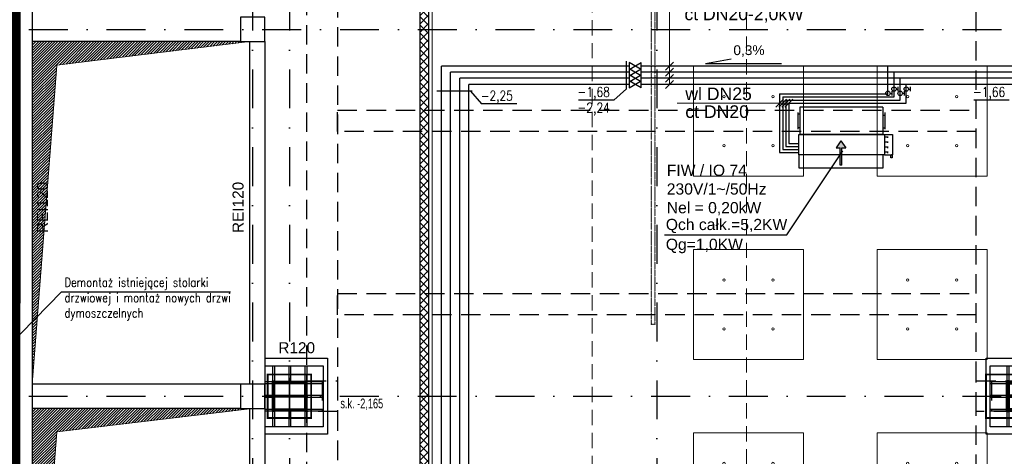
# Model space of a CAD drawing. Header units: centimetres. Extents: x -10702 to 24628, y -4437 to 19798.
# Tile 26 of 92: x 5819 to 7428, y 7302 to 8016. Entities that reach past the tile are written whole.
import ezdxf

# ---------------------------------------------------------------- set-up
doc = ezdxf.new("R2010")
doc.units = ezdxf.units.CM
for name, pattern in [('Balustrady$0$DASHED', [0.75, 0.5, -0.25]), ('CADVENT_HIDDEN', [0.8, 0.25, -0.55]), ('Kondygnacja  -0_5$0$DIVIDE', [31.75, 12.7, -6.35, 0, -6.35, 0, -6.35]), ('Kondygnacja  -0_5$0$HIDDEN', [9.525, 6.35, -3.175]), ('Kondygnacja  -0_5$0$HIDDEN2', [4.7625, 3.175, -1.5875]), ('Osie rzutów$0$DASHDOT2', [12.7, 6.35, -3.175, 0, -3.175])]:
    doc.linetypes.add(name, pattern=pattern)
doc.layers.get('0').update_dxf_attribs({"color": 8})
for name, color, linetype in [('ARCH_WIDOK_KONSTRUKCJA', 8, 'Continuous'), ('bgde_dodatki powykonawcze', 7, 'Continuous'), ('KJP_ARMATURA', 2, 'Continuous'), ('KJP_KK_OPISY MOCY klimakonwektorów', 7, 'Continuous'), ('Kondygnacja  -0_5$0$ARCH_ETAPOWANIE', 8, 'Kondygnacja  -0_5$0$DIVIDE'), ('Kondygnacja  -0_5$0$ARCH_GK', 8, 'Continuous'), ('Kondygnacja  -0_5$0$ARCH_INFO_ODPORNOŚĆ OGNIOWA', 8, 'Continuous'), ('Kondygnacja  -0_5$0$ARCH_INFO_OPISY', 8, 'Continuous'), ('Kondygnacja  -0_5$0$ARCH_KONSTR_POWYŻEJ RZUTU', 8, 'Kondygnacja  -0_5$0$HIDDEN'), ('Kondygnacja  -0_5$0$ARCH_KONSTR_POWYŻEJ RZUTU_IST', 8, 'Kondygnacja  -0_5$0$HIDDEN2'), ('Kondygnacja  -0_5$0$ARCH_KONSTRUKCJA_NIEWIDOCZNA', 8, 'Continuous'), ('Kondygnacja  -0_5$0$ARCH_MUROWANE_IST', 8, 'Continuous'), ('Kondygnacja  -0_5$0$ARCH_OKŁADZINA', 8, 'Continuous'), ('Kondygnacja  -0_5$0$ARCH_POMOCNICZE', 8, 'Continuous'), ('Kondygnacja  -0_5$0$ARCH_SŁUPY', 8, 'Continuous'), ('Kondygnacja  -0_5$0$ARCH_WIDOK_IST', 8, 'Continuous'), ('Kondygnacja  -0_5$0$ARCH_ŻELBET_IST', 8, 'Continuous'), ('Osie rzutów$0$ARCH_INFO_OSIE_IST', 8, 'Osie rzutów$0$DASHDOT2'), ('Osie rzutów$0$ARCH_INFO_OSIE_OPISY_IST', 8, 'Continuous')]:
    doc.layers.add(name, color=color, linetype=linetype)
for name, color, linetype, lineweight in [('bgde_opis ct 1', 7, 'Continuous', 20), ('bgde_rzędne wl ct', 7, 'Continuous', 25), ('bgde_urządzenia', 3, 'Continuous', 30), ('KJP_CT_kk_powrót', 30, '04_CT_KOMF_POW', 25), ('KJP_CT_kk_zasil', 30, '04_CT_KOMF_ZAS', 25), ('KJP_WL_kk zasil', 150, '04_WL_KOMF_ZAS', 25), ('KJP_WL_kk_powr', 150, '04_WL_KOMF_POW', 25), ('Kondygnacja  -0_5$0$ARCH_WIDOK', 8, 'Continuous', 13), ('SU Lampy kwadratowe  -05$0$ARCH_SUFITY_PODWIESZANE', 8, 'Continuous', 9)]:
    doc.layers.add(name, color=color, linetype=linetype, lineweight=lineweight)
doc.styles.add('Arial', font='arial.ttf')
doc.styles.add('Kondygnacja  -0_5$0$Arial', font='arial.ttf')
doc.styles.add('Kondygnacja  -0_5$0$BIKTS', font='bikromsw.shx', dxfattribs={"width": 0.8})
doc.styles.add('Kondygnacja  -0_5$0$ROMANS-50-CM', font='romans.shx', dxfattribs={"width": 0.8, "height": 10})
doc.styles.add('Kondygnacja  -0_5$0$Standard', font='txt')
doc.styles.add('st rom', font='Romans.shx', dxfattribs={"width": 0.8})
doc.linetypes.add('04_CT_KOMF_POW', pattern='A,100,-15,["CTKp",Standard,S=10,R=0,X=-10,Y=-5],-35', length=150)
doc.linetypes.add('04_CT_KOMF_ZAS', pattern='A,100,-15,["CTKz",Standard,S=10,R=0,X=-10,Y=-5],-35', length=150)
doc.linetypes.add('04_WL_KOMF_POW', pattern='A,100,-15,["WLKp",Standard,S=10,R=0,X=-10,Y=-5],-35', length=150)
doc.linetypes.add('04_WL_KOMF_ZAS', pattern='A,100,-15,["WLKz",Standard,S=10,R=0,X=-10,Y=-5],-35', length=150)
doc.dimstyles.new('Kondygnacja  -0_5$0$ISO-25', dxfattribs={"dimtxt": 2.5, "dimasz": 2.5, "dimexe": 1.25, "dimexo": 0.625, "dimtad": 1, "dimtxsty": 'Kondygnacja  -0_5$0$Standard', "dimcen": 2.5, "dimadec": 0, "dimazin": 0, "dimtfac": 1, "dimtmove": 0, "dimatfit": 3, "dimfxl": 0, "dimarcsym": 0})
pattern_1 = [(45, (-1133.3117, -3177.9858), (-0.6735192, 0.6735192), [])]
pattern_2 = [(45, (-6220.4609, -4950), (-0.67351921, 0.67351921), [])]

# ---------------------------------------------------------------- blocks, each defined once
blk = doc.blocks.new('Osie rzutów')
at = {"layer": 'Osie rzutów$0$ARCH_INFO_OSIE_IST', "ltscale": 10}
for p, q in [((6200, 12510), (6200, 4800)), ((6200, 12510), (6200, 4571.18)), ((6260, 12510), (6260, 4623.26)), ((6860, 12510), (6860, 4623.26)), ((4436.24, 8000), (15156.54, 8000)), ((6260, 7370), (6260, 7430)), ((4436.04, 7400), (15156.54, 7400)), ((6290, 7400), (6230, 7400))]:
    blk.add_line(p, q, dxfattribs=at)
blk = doc.blocks.new('SU Lampy kwadratowe  -05$0$moduł sufitu')
at = {"layer": 'SU Lampy kwadratowe  -05$0$ARCH_SUFITY_PODWIESZANE'}
for points in [[(60, -60), (240, -60), (240, -240), (60, -240)], [(360, -60), (540, -60), (540, -240), (360, -240)], [(60, -360), (240, -360), (240, -540), (60, -540)], [(360, -360), (540, -360), (540, -540), (360, -540)]]:
    blk.add_lwpolyline(points, close=True, dxfattribs=at)
for centre in [(110, -110), (190, -110), (410, -110), (490, -110), (110, -190), (190, -190), (410, -190), (490, -190), (110, -410), (190, -410), (410, -410), (490, -410), (110, -490), (190, -490), (410, -490), (490, -490)]:
    blk.add_circle(centre, 2, dxfattribs=at)
blk = doc.blocks.new('SU Lampy kwadratowe  -05')
at = {"layer": 'SU Lampy kwadratowe  -05$0$ARCH_SUFITY_PODWIESZANE'}
for p in [(6860, 8000), (6860, 7400)]:
    blk.add_blockref('SU Lampy kwadratowe  -05$0$moduł sufitu', p, dxfattribs=at)
blk = doc.blocks.new('Kondygnacja  -0_5$0$_Dot')
at = {"color": 0, "linetype": 'ByBlock', "lineweight": -2}
blk.add_line((-0.5, 0), (-1, 0), dxfattribs=at)
at = {"color": 0, "linetype": 'ByBlock', "const_width": 0.5}
blk.add_lwpolyline([(-0.25, 0, 1), (0.25, 0, 1)], format="xyb", close=True, dxfattribs=at)
blk = doc.blocks.new('Kondygnacja  -0_5$0$słup_prostokąt')
at = {"layer": 'Kondygnacja  -0_5$0$ARCH_SŁUPY', "lineweight": 40}
h = blk.add_hatch(dxfattribs=at)
h.set_pattern_fill('ANSI31', color=256, scale=0.3, style=0)
h.set_pattern_definition(pattern_1)
h.paths.add_polyline_path([(36, 34), (39, 34), (39, 84), (36, 84)])
h = blk.add_hatch(dxfattribs=at)
h.set_pattern_fill('ANSI31', color=256, scale=0.3, style=0)
h.set_pattern_definition(pattern_1)
h.paths.add_polyline_path([(89, 80), (89, 83), (39, 83), (39, 80)])
h = blk.add_hatch(dxfattribs=at)
h.set_pattern_fill('ANSI31', color=256, scale=0.3, style=0)
h.set_pattern_definition(pattern_1)
h.paths.add_polyline_path([(89, 34), (92, 34), (92, 84), (89, 84)])
h = blk.add_hatch(dxfattribs=at)
h.set_pattern_fill('ANSI31', color=256, scale=0.3, style=0)
h.set_pattern_definition(pattern_1)
h.paths.add_polyline_path([(89, 57.5), (89, 60.5), (39, 60.5), (39, 57.5)])
h = blk.add_hatch(dxfattribs=at)
h.set_pattern_fill('ANSI31', color=256, scale=0.3, style=0)
h.set_pattern_definition(pattern_1)
h.paths.add_polyline_path([(89, 35), (89, 38), (39, 38), (39, 35)])
at = {"layer": 'Kondygnacja  -0_5$0$ARCH_KONSTRUKCJA_NIEWIDOCZNA'}
blk.add_lwpolyline([(119, 109), (119, 9), (9, 9), (9, 109)], close=True, dxfattribs=at)
for points in [[(36, 109), (36, 84)], [(39, 109), (39, 84)], [(62.5, 109), (62.5, 83)], [(65.5, 109), (65.5, 83)], [(89, 109), (89, 84)], [(92, 109), (92, 84)], [(9, 83), (36, 83)], [(92, 83), (119, 83)], [(9, 80), (36, 80)], [(92, 80), (119, 80)], [(9, 60.5), (36, 60.5)], [(9, 57.5), (36, 57.5)], [(92, 60.5), (119, 60.5)], [(92, 57.5), (119, 57.5)], [(9, 38), (36, 38)], [(9, 35), (36, 35)], [(36, 34), (36, 9)], [(39, 34), (39, 9)], [(62.5, 35), (62.5, 9)], [(65.5, 35), (65.5, 9)], [(89, 34), (89, 9)], [(92, 38), (119, 38)], [(92, 35), (119, 35)], [(92, 34), (92, 9)]]:
    blk.add_lwpolyline(points, dxfattribs=at)
at = {"layer": 'Kondygnacja  -0_5$0$ARCH_OKŁADZINA'}
blk.add_lwpolyline([(2, 121), (126, 121), (126, -3), (2, -3)], close=True, dxfattribs=at)
at = {"layer": 'Kondygnacja  -0_5$0$ARCH_SŁUPY', "lineweight": 40}
for p, q in [((39, 60.5), (89, 60.5)), ((89, 57.5), (39, 57.5))]:
    blk.add_line(p, q, dxfattribs=at)
at = {"layer": 'Kondygnacja  -0_5$0$ARCH_SŁUPY', "lineweight": 30, "const_width": 3}
blk.add_lwpolyline([(2, 94.5), (126, 94.5), (126, 23.5), (2, 23.5)], close=True, dxfattribs=at)
at = {"layer": 'Kondygnacja  -0_5$0$ARCH_SŁUPY', "lineweight": 40}
for points in [[(36, 84), (39, 84), (39, 34), (36, 34)], [(89, 84), (92, 84), (92, 34), (89, 34)]]:
    blk.add_lwpolyline(points, close=True, dxfattribs=at)
for points in [[(89, 83), (39, 83)], [(39, 80), (89, 80)], [(89, 38), (39, 38)], [(39, 35), (89, 35)]]:
    blk.add_lwpolyline(points, dxfattribs=at)
blk = doc.blocks.new('Kondygnacja  -0_5$0$słup 6.8.11')
at = {"layer": 'Kondygnacja  -0_5$0$ARCH_SŁUPY'}
h = blk.add_hatch(dxfattribs=at)
h.set_pattern_fill('ANSI31', color=256, scale=0.3, style=0)
h.set_pattern_definition(pattern_2)
h.paths.add_polyline_path([(15, 75), (12, 75), (12, 25), (15, 25)])
h = blk.add_hatch(dxfattribs=at)
h.set_pattern_fill('ANSI31', color=256, scale=0.3, style=0)
h.set_pattern_definition(pattern_2)
h.paths.add_polyline_path([(65, 71), (65, 74), (15, 74), (15, 71)])
h = blk.add_hatch(dxfattribs=at)
h.set_pattern_fill('ANSI31', color=256, scale=0.3, style=0)
h.set_pattern_definition(pattern_2)
h.paths.add_polyline_path([(68, 75), (65, 75), (65, 25), (68, 25)])
h = blk.add_hatch(dxfattribs=at)
h.set_pattern_fill('ANSI31', color=256, scale=0.3, style=0)
h.set_pattern_definition(pattern_2)
h.paths.add_polyline_path([(65, 48.5), (65, 51.5), (15, 51.5), (15, 48.5)])
h = blk.add_hatch(dxfattribs=at)
h.set_pattern_fill('ANSI31', color=256, scale=0.3, style=0)
h.set_pattern_definition(pattern_2)
h.paths.add_polyline_path([(65, 26), (65, 29), (15, 29), (15, 26)])
at = {"layer": 'Kondygnacja  -0_5$0$ARCH_POMOCNICZE'}
blk.add_lwpolyline([(95, 100), (95, 0), (0, 0), (0, 100)], close=True, dxfattribs=at)
for points in [[(12, 100), (12, 75)], [(15, 100), (15, 75)], [(38.5, 100), (38.5, 74)], [(41.5, 100), (41.5, 74)], [(65, 100), (65, 75)], [(68, 100), (68, 75)], [(0, 74), (12, 74)], [(0, 71), (12, 71)], [(68, 74), (95, 74)], [(68, 71), (95, 71)], [(0, 51.5), (12, 51.5)], [(0, 48.5), (12, 48.5)], [(68, 51.5), (95, 51.5)], [(68, 48.5), (95, 48.5)], [(0, 29), (12, 29)], [(0, 26), (12, 26)], [(12, 25), (12, 0)], [(15, 25), (15, 0)], [(38.5, 26), (38.5, 0)], [(41.5, 26), (41.5, 0)], [(65, 25), (65, 0)], [(68, 29), (95, 29)], [(68, 26), (95, 26)], [(68, 25), (68, 0)]]:
    blk.add_lwpolyline(points, dxfattribs=at)
at = {"layer": 'Kondygnacja  -0_5$0$ARCH_SŁUPY'}
for p, q in [((15, 51.5), (65, 51.5)), ((65, 48.5), (15, 48.5))]:
    blk.add_line(p, q, dxfattribs=at)
for points in [[(12, 75), (15, 75), (15, 25), (12, 25)], [(65, 75), (68, 75), (68, 25), (65, 25)]]:
    blk.add_lwpolyline(points, close=True, dxfattribs=at)
for points in [[(65, 74), (15, 74)], [(15, 71), (65, 71)], [(65, 29), (15, 29)], [(15, 26), (65, 26)]]:
    blk.add_lwpolyline(points, dxfattribs=at)
blk = doc.blocks.new('Kondygnacja  -0_5$0$konstrukcja istniejąca -0.5')
at = {"layer": 'Kondygnacja  -0_5$0$ARCH_KONSTR_POWYŻEJ RZUTU_IST', "ltscale": 10}
for p, q in [((6288.5, 4975), (6288.5, 12225)), ((6288.5, 7375), (6288.5, 7425)), ((6288.5, 7425), (6338.5, 7425)), ((6338.5, 7375), (6288.5, 7375))]:
    blk.add_line(p, q, dxfattribs=at)
for points in [[(6338.5, 8575), (6338.5, 7425)], [(7382, 7425), (7382, 8575)], [(6313.5, 7425), (6313.5, 7375)], [(6338.5, 7425), (6338.5, 7375)], [(7538, 7375), (7382, 7375), (7382, 7425), (7538, 7425), (7538, 7375)], [(6338.5, 7375), (6338.5, 6225)], [(7382, 6225), (7382, 7375)]]:
    blk.add_lwpolyline(points, dxfattribs=at)
at = {"layer": 'Kondygnacja  -0_5$0$ARCH_KONSTR_POWYŻEJ RZUTU_IST', "ltscale": 10, "elevation": 0}
for points in [[(7382, 7832.9), (6338.5, 7832.9), (6338.5, 7867.9), (7382, 7867.9)], [(7382, 7532.9), (6338.5, 7532.9), (6338.5, 7567.9), (7382, 7567.9)], [(7407, 7425), (7407, 7375)]]:
    blk.add_lwpolyline(points, dxfattribs=at)
at = {"layer": 'Kondygnacja  -0_5$0$ARCH_KONSTR_POWYŻEJ RZUTU_IST', "style": 'Kondygnacja  -0_5$0$BIKTS', "width": 0.7}
blk.add_text('s.k. -2,165', height=16, dxfattribs=at).set_placement((6343.3, 7380.2))

msp = doc.modelspace()

# ---------------------------------------------------------------- hatches: boundary and pattern name
at = {"layer": 'bgde_urządzenia'}
h = msp.add_hatch(color=256, dxfattribs=at)
h.paths.add_polyline_path([(7162.516, 7794.831), (7159.516, 7794.831), (7159.516, 7806.497), (7153.326, 7806.497), (7161.016, 7817.925), (7168.706, 7806.497), (7162.516, 7806.497)])
h.paths.add_polyline_path([(7162.516, 7778.164), (7159.516, 7778.164), (7159.516, 7794.831), (7162.516, 7794.831)])
at = {"layer": 'Kondygnacja  -0_5$0$ARCH_GK', "linetype": 'Continuous', "lineweight": -3}
h = msp.add_hatch(dxfattribs=at)
h.set_pattern_fill('ANSI37', color=256, scale=3, style=0)
h.paths.add_polyline_path([(6473, 4985), (6488, 4985), (6488, 9864), (6476.333, 9864), (6473, 9854)], flags=0)
h.paths.add_polyline_path([(6473, 9874), (6476.333, 9864), (6488, 9864), (6488, 10101), (6473, 10116)], flags=0)
at = {"layer": 'Kondygnacja  -0_5$0$ARCH_WIDOK'}
h = msp.add_hatch(dxfattribs=at)
h.set_pattern_fill('ANSI31', color=256, angle=-180, style=0)
h.set_pattern_definition([(225, (0, 1200), (2.245064, -2.245064), [])])
h.paths.add_polyline_path([(5840, 7420), (5840, 7980), (6195, 7980), (5880.4, 7941.573)])
h = msp.add_hatch(dxfattribs=at)
h.set_pattern_fill('ANSI31', color=256, angle=-180, style=0)
h.set_pattern_definition([(225, (0, 600), (2.245064, -2.245064), [])])
h.paths.add_polyline_path([(5840, 6820), (5840, 7380), (6200, 7380), (5880.4, 7341.573)])

# ---------------------------------------------------------------- linework, layer by layer
at = {"linetype": 'Balustrady$0$DASHED', "lineweight": 20, "ltscale": 50}
msp.add_lwpolyline([(6754.764, 9751.102), (7006.979, 9751.102), (7006.979, 5027.678), (6754.764, 5027.678)], close=True, dxfattribs=at)
at = {"layer": 'ARCH_WIDOK_KONSTRUKCJA', "linetype": 'CADVENT_HIDDEN', "elevation": 0}
msp.add_lwpolyline([(6856.78, 7517.498), (6851.78, 7517.498), (6851.78, 8482.498), (6856.78, 8482.498)], close=True, dxfattribs=at)
at = {"layer": 'bgde_dodatki powykonawcze'}
for p, q in [((7244.729, 7891.744), (7244.729, 7899.062)), ((7251.29, 7902.393), (7254.722, 7902.393)), ((7254.722, 7898.734), (7254.722, 7906.052)), ((7264.729, 7891.767), (7264.729, 7899.085)), ((7271.29, 7902.416), (7274.721, 7902.416)), ((7274.721, 7898.757), (7274.721, 7906.075)), ((7241.297, 7895.403), (7244.729, 7895.403)), ((7261.297, 7895.426), (7264.729, 7895.426))]:
    msp.add_line(p, q, dxfattribs=at)
for centre in [(7237.697, 7895.403), (7247.69, 7902.393), (7257.697, 7895.426), (7267.69, 7902.416)]:
    msp.add_circle(centre, 3.6, dxfattribs=at)
at = {"layer": 'bgde_opis ct 1'}
for p, q in [((6880.869, 8040.036), (6880.869, 7909.962)), ((6887.312, 7946.406), (6874.425, 7933.518)), ((6887.312, 7936.406), (6874.425, 7923.518)), ((6887.312, 7926.406), (6874.425, 7913.518)), ((6887.312, 7916.406), (6874.425, 7903.518)), ((7067.267, 7885.955), (7054.379, 7873.067)), ((7072.289, 7885.955), (7059.402, 7873.067)), ((7077.267, 7885.955), (7064.379, 7873.067)), ((7082.267, 7885.955), (7069.379, 7873.067)), ((6893.668, 7879.511), (7075.823, 7879.511))]:
    msp.add_line(p, q, dxfattribs=at)
at = {"layer": 'bgde_rzędne wl ct'}
for p, q in [((6810.458, 7902.629), (6810.458, 7947.866)), ((6939.769, 7944.197), (6981.756, 7952.102)), ((6939.769, 7944.197), (7063.759, 7944.197)), ((6558.517, 7899.169), (6500.741, 7899.169)), ((6555.963, 7899.169), (6573.754, 7878.231)), ((6789.931, 7884.501), (6810.458, 7902.629)), ((6789.931, 7884.501), (6732.061, 7884.501)), ((7435.78, 7884.501), (7377.911, 7884.501)), ((6631.624, 7878.231), (6573.754, 7878.231))]:
    msp.add_line(p, q, dxfattribs=at)
at = {"layer": 'bgde_urządzenia'}
for p, q in [((7093.616, 7872.831), (7093.616, 7827.831)), ((7229.616, 7872.831), (7093.616, 7872.831)), ((7229.616, 7872.831), (7229.616, 7827.831)), ((7090.616, 7864.081), (7090.616, 7836.581)), ((7093.616, 7861.581), (7090.616, 7861.581)), ((7229.616, 7859.507), (7232.616, 7859.507)), ((7232.616, 7864.081), (7232.616, 7836.581)), ((7093.616, 7839.081), (7090.616, 7839.081)), ((7229.616, 7839.081), (7232.616, 7839.081)), ((7092.116, 7794.831), (7092.116, 7827.831)), ((7092.116, 7827.831), (7232.116, 7827.831)), ((7229.616, 7827.831), (7093.616, 7827.831)), ((7161.016, 7817.925), (7153.326, 7806.497)), ((7161.016, 7817.925), (7168.706, 7806.497)), ((7232.116, 7827.831), (7232.116, 7794.831)), ((7232.116, 7827.831), (7245.116, 7827.831)), ((7237.316, 7823.706), (7232.116, 7823.706)), ((7237.316, 7822.456), (7237.316, 7824.956)), ((7245.116, 7827.831), (7245.116, 7794.831)), ((7153.326, 7806.497), (7159.516, 7806.497)), ((7159.516, 7778.164), (7159.516, 7806.497)), ((7162.516, 7778.164), (7162.516, 7806.497)), ((7162.516, 7806.497), (7168.706, 7806.497)), ((7237.316, 7815.456), (7232.116, 7815.456)), ((7237.316, 7807.206), (7232.116, 7807.206)), ((7237.316, 7814.206), (7237.316, 7816.706)), ((7237.316, 7805.956), (7237.316, 7808.456)), ((7229.916, 7794.831), (7092.116, 7794.831)), ((7092.116, 7794.831), (7092.116, 7773.331)), ((7229.916, 7773.331), (7229.916, 7794.831)), ((7232.116, 7794.831), (7229.916, 7794.831)), ((7237.316, 7798.956), (7232.116, 7798.956)), ((7232.116, 7794.831), (7245.116, 7794.831)), ((7237.316, 7797.706), (7237.316, 7800.206)), ((7242.616, 7789.831), (7242.616, 7794.831)), ((7244.616, 7789.831), (7242.616, 7789.831)), ((7245.116, 7794.831), (7243.616, 7794.831)), ((7244.616, 7794.831), (7244.616, 7789.831)), ((7092.116, 7773.331), (7229.916, 7773.331)), ((7162.516, 7778.164), (7159.516, 7778.164))]:
    msp.add_line(p, q, dxfattribs=at)
at = {"layer": 'KJP_ARMATURA'}
for p, q in [((6834.553, 7934.203), (6815.101, 7945.721)), ((6815.101, 7934.203), (6834.553, 7945.721)), ((6834.553, 7924.203), (6815.101, 7935.721)), ((6815.101, 7924.203), (6834.553, 7935.721)), ((6834.553, 7914.203), (6815.101, 7925.721)), ((6815.101, 7914.203), (6834.553, 7925.721)), ((6834.553, 7904.203), (6815.101, 7915.721)), ((6815.101, 7904.203), (6834.553, 7915.721))]:
    msp.add_line(p, q, dxfattribs=at)
at = {"layer": 'KJP_ARMATURA', "ltscale": 2}
for p, q in [((6834.553, 7934.203), (6815.101, 7945.721)), ((6815.101, 7934.203), (6834.553, 7945.721)), ((6834.553, 7924.203), (6815.101, 7935.721)), ((6815.101, 7924.203), (6834.553, 7935.721)), ((6834.553, 7914.203), (6815.101, 7925.721)), ((6815.101, 7914.203), (6834.553, 7925.721)), ((6834.553, 7904.203), (6815.101, 7915.721)), ((6815.101, 7904.203), (6834.553, 7915.721))]:
    msp.add_line(p, q, dxfattribs=at)
at = {"layer": 'KJP_ARMATURA'}
for points in [[(6815.101, 7945.721), (6815.101, 7934.203)], [(6815.101, 7945.721), (6815.101, 7934.203)], [(6834.553, 7934.203), (6834.553, 7934.203), (6834.553, 7945.721)], [(6834.553, 7934.203), (6834.553, 7934.203), (6834.553, 7945.721)], [(6815.101, 7935.721), (6815.101, 7924.203)], [(6815.101, 7935.721), (6815.101, 7924.203)], [(6834.553, 7924.203), (6834.553, 7924.203), (6834.553, 7935.721)], [(6834.553, 7924.203), (6834.553, 7924.203), (6834.553, 7935.721)], [(6815.101, 7925.721), (6815.101, 7914.203)], [(6815.101, 7925.721), (6815.101, 7914.203)], [(6815.101, 7915.721), (6815.101, 7904.203)], [(6815.101, 7915.721), (6815.101, 7904.203)], [(6834.553, 7914.203), (6834.553, 7914.203), (6834.553, 7925.721)], [(6834.553, 7914.203), (6834.553, 7914.203), (6834.553, 7925.721)], [(6834.553, 7904.203), (6834.553, 7904.203), (6834.553, 7915.721)], [(6834.553, 7904.203), (6834.553, 7904.203), (6834.553, 7915.721)]]:
    msp.add_lwpolyline(points, dxfattribs=at)
at = {"layer": 'KJP_CT_kk_powrót'}
for p, q in [((6523.315, 5657.952), (6523.315, 7929.962)), ((6815.101, 7929.962), (6523.315, 7929.962)), ((7826.226, 7929.962), (6834.553, 7929.962)), ((7247.69, 7889.511), (7247.69, 7929.962)), ((7065.823, 7889.511), (7247.69, 7889.511)), ((7065.823, 7889.511), (7065.823, 7803.6)), ((7065.823, 7803.6), (7092.116, 7803.6))]:
    msp.add_line(p, q, dxfattribs=at)
at = {"layer": 'KJP_CT_kk_zasil'}
for p, q in [((6508.315, 5642.952), (6508.315, 7939.962)), ((6815.101, 7939.962), (6508.315, 7939.962)), ((7836.226, 7939.962), (6834.553, 7939.962)), ((7237.69, 7894.511), (7237.69, 7939.962)), ((7060.823, 7894.511), (7237.69, 7894.511)), ((7060.823, 7894.511), (7060.823, 7798.6)), ((7060.823, 7798.6), (7092.116, 7798.6))]:
    msp.add_line(p, q, dxfattribs=at)
at = {"layer": 'KJP_KK_OPISY MOCY klimakonwektorów'}
for p, q in [((7163.349, 7801.499), (7072.282, 7663.835)), ((6872.5, 7663.835), (7072.387, 7663.835))]:
    msp.add_line(p, q, dxfattribs=at)
at = {"layer": 'KJP_WL_kk zasil'}
for p, q in [((6538.315, 5672.952), (6538.315, 7919.962)), ((6815.101, 7919.962), (6538.315, 7919.962)), ((7816.226, 7919.962), (6834.553, 7919.962)), ((7257.69, 7884.511), (7257.69, 7919.962)), ((7070.823, 7884.511), (7257.69, 7884.511)), ((7070.823, 7884.511), (7070.823, 7808.6)), ((7070.823, 7808.6), (7092.116, 7808.6))]:
    msp.add_line(p, q, dxfattribs=at)
at = {"layer": 'KJP_WL_kk_powr'}
for p, q in [((6553.315, 5687.952), (6553.315, 7909.962)), ((6815.101, 7909.962), (6553.315, 7909.962)), ((7806.226, 7909.962), (6834.553, 7909.962)), ((7267.69, 7879.511), (7267.69, 7909.962)), ((7075.823, 7879.511), (7267.69, 7879.511)), ((7075.823, 7879.511), (7075.823, 7813.6)), ((7075.823, 7813.6), (7092.116, 7813.6))]:
    msp.add_line(p, q, dxfattribs=at)
at = {"layer": 'Kondygnacja  -0_5$0$ARCH_ETAPOWANIE', "ltscale": 10, "const_width": 20, "elevation": 300}
msp.add_lwpolyline([(4946, 3931), (4946, 5443), (5613, 5443), (5613, 5586), (5809, 5586), (5815, 12220), (6212, 12220), (6212, 13458.874), (6172, 13458.874), (6171.997, 14762.582), (4925, 14762.019), (4925, 14762.019), (8839.196, 14763.787)], dxfattribs=at)
at = {"layer": 'Kondygnacja  -0_5$0$ARCH_GK', "linetype": 'Continuous', "lineweight": -3}
for p, q in [((6488, 4985), (6488, 10101)), ((6473, 9854), (6473, 4985)), ((7398, 7395), (7398, 7405))]:
    msp.add_line(p, q, dxfattribs=at)
at = {"layer": 'Kondygnacja  -0_5$0$ARCH_MUROWANE_IST', "ltscale": 4}
for p, q in [((5840, 8380), (5840, 6409.5)), ((6195, 7980), (6195, 7420)), ((6220, 7980), (6220, 7420)), ((6195, 7380), (6195, 6820)), ((6220, 7380), (6220, 6820))]:
    msp.add_line(p, q, dxfattribs=at)
at = {"layer": 'Kondygnacja  -0_5$0$ARCH_OKŁADZINA'}
msp.add_lwpolyline([(6220, 7462), (6322.461, 7462), (6322.461, 7338), (6220, 7338)], dxfattribs=at)
at = {"layer": 'Kondygnacja  -0_5$0$ARCH_SŁUPY', "const_width": 3}
msp.add_lwpolyline([(6224.5, 7435.5), (6295.5, 7435.5), (6295.5, 7364.5), (6224.5, 7364.5)], close=True, dxfattribs=at)
at = {"layer": 'Kondygnacja  -0_5$0$ARCH_WIDOK'}
msp.add_line((6493, 10096), (6493, 4985), dxfattribs=at)
for points in [[(5840, 7420), (5840, 7980), (6195, 7980), (5880.4, 7941.573), (5840, 7420)], [(5840, 6820), (5840, 7380), (6200, 7380), (5880.4, 7341.573), (5840, 6820)]]:
    msp.add_lwpolyline(points, dxfattribs=at)
at = {"layer": 'Kondygnacja  -0_5$0$ARCH_WIDOK_IST'}
for p, q in [((6180, 7980), (5840, 7980)), ((6180, 7420), (5840, 7420)), ((6180, 7380), (5840, 7380))]:
    msp.add_line(p, q, dxfattribs=at)
at = {"layer": 'Kondygnacja  -0_5$0$ARCH_ŻELBET_IST', "ltscale": 4}
for points in [[(6180, 7980), (6220, 7980), (6220, 8020), (6180, 8020)], [(6180, 7980), (6220, 7980), (6220, 8020), (6180, 8020)], [(6180, 7980), (6220, 7980), (6220, 8020), (6180, 8020)], [(6180, 7380), (6220, 7380), (6220, 7420), (6180, 7420)], [(6180, 7380), (6220, 7380), (6220, 7420), (6180, 7420)], [(6180, 7380), (6220, 7380), (6220, 7420), (6180, 7420)]]:
    msp.add_lwpolyline(points, close=True, dxfattribs=at)

# ---------------------------------------------------------------- block references
at = {"layer": 'Kondygnacja  -0_5$0$ARCH_KONSTR_POWYŻEJ RZUTU'}
msp.add_blockref('Kondygnacja  -0_5$0$konstrukcja istniejąca -0.5', (0, 0), dxfattribs=at)
at = {"layer": 'Kondygnacja  -0_5$0$ARCH_SŁUPY'}
for name, p in [('Kondygnacja  -0_5$0$słup 6.8.11', (6220.461, 7350)), ('Kondygnacja  -0_5$0$słup_prostokąt', (7396, 7341)), ('Kondygnacja  -0_5$0$słup_prostokąt', (7396, 7341))]:
    msp.add_blockref(name, p, dxfattribs=at)
at = {"layer": 'Osie rzutów$0$ARCH_INFO_OSIE_OPISY_IST'}
msp.add_blockref('Osie rzutów', (0, 0), dxfattribs=at)
at = {"layer": 'SU Lampy kwadratowe  -05$0$ARCH_SUFITY_PODWIESZANE'}
msp.add_blockref('SU Lampy kwadratowe  -05', (0, 0), dxfattribs=at)

# ---------------------------------------------------------------- texts
at = {"layer": 'bgde_opis ct 1', "color": 2, "style": 'Arial'}
msp.add_text('ct DN20-2,0kW', height=20.58297, dxfattribs=at).set_placement((6905.321, 8015.041, -23509.109))
for s, p in [('wl DN25', (6906.796, 7884.332, 1463.238)), ('ct DN20', (6906.796, 7855.22, 1463.238))]:
    msp.add_text(s, height=20.583, rotation=360, dxfattribs=at).set_placement(p)
at = {"layer": 'bgde_rzędne wl ct', "char_height": 16, "attachment_point": 1}
for s, insert, width, style in [('0,3%', (6985.282, 7974.008, 3032.55), 531.5734, 'Arial'), ('-2,25', (6572.487, 7899.485, 455.224), 70.70316, 'st rom'), ('-1,68', (6730.794, 7905.754, 217.084), 70.70316, 'st rom'), ('-1,66', (7376.643, 7905.754, 217.084), 70.70316, 'st rom'), ('-2,24', (6730.794, 7880.106, 217.084), 70.70316, 'st rom')]:
    msp.add_mtext(s, dxfattribs=dict(at, insert=insert, width=width, style=style))
at = {"layer": 'KJP_KK_OPISY MOCY klimakonwektorów', "char_height": 18.326, "width": 421.7149, "attachment_point": 1, "style": 'Arial'}
for s, insert in [('FIW / IO 74\\P230V/1~/50Hz\\PNel = 0,20kW', (6876.464, 7778.711, 2308.732)), ('Qch całk.=5,2KW', (6874.887, 7690.117, 2308.732)), ('Qg=1,0KW', (6874.887, 7657.638, 2308.732))]:
    msp.add_mtext(s, dxfattribs=dict(at, insert=insert))
at = {"layer": 'Kondygnacja  -0_5$0$ARCH_INFO_ODPORNOŚĆ OGNIOWA', "char_height": 18, "width": 53.33252, "attachment_point": 5, "rotation": 90, "style": 'Kondygnacja  -0_5$0$Arial'}
for insert in [(5841.741, 7708.773), (6161.223, 7708.773)]:
    msp.add_mtext('\\PREI120', dxfattribs=dict(at, insert=insert))
at = {"layer": 'Kondygnacja  -0_5$0$ARCH_INFO_ODPORNOŚĆ OGNIOWA', "insert": (6271.94, 7494.184), "char_height": 18, "width": 53.33252, "attachment_point": 5, "style": 'Kondygnacja  -0_5$0$Arial'}
msp.add_mtext('\\PR120', dxfattribs=at)
at = {"layer": 'Kondygnacja  -0_5$0$ARCH_INFO_OPISY', "insert": (5892.569, 7593.814), "char_height": 15, "width": 300.52327, "attachment_point": 1, "style": 'Kondygnacja  -0_5$0$ROMANS-50-CM'}
msp.add_mtext('Demontaż istniejącej stolarki drzwiowej i montaż nowych drzwi dymoszczelnych', dxfattribs=at)

# ---------------------------------------------------------------- leaders
at = {"layer": 'Kondygnacja  -0_5$0$ARCH_INFO_OPISY'}
msp.add_leader([(5800.174, 7481.059), (5887.795, 7570.955), (6163.712, 7570.955)], dimstyle='Kondygnacja  -0_5$0$ISO-25', override={"dimscale": 5, "dimasz": 2, "dimtad": 0, "dimldrblk": 'Kondygnacja  -0_5$0$_Dot'}, dxfattribs=at)

doc.saveas('drawing.dxf')
